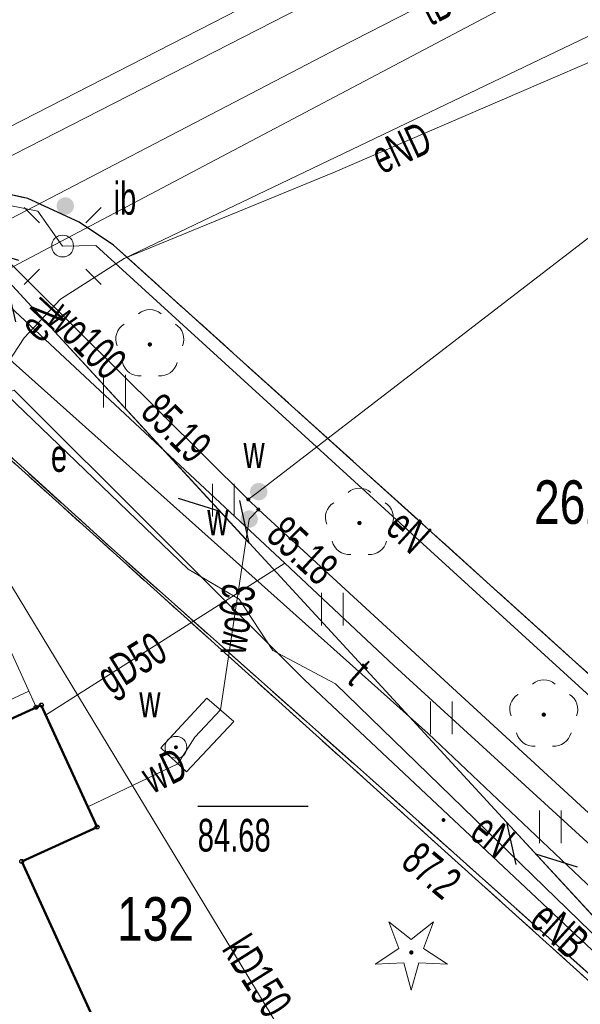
# Model space of a CAD drawing. Header units: metres. Extents: x 7504240 to 7504745, y 5782869 to 5783359.
# Tile 62 of 93: x 7504557 to 7504570, y 5783003 to 5783026. Entities that reach past the tile are written whole.
import ezdxf
from ezdxf.enums import TextEntityAlignment as Align

# ---------------------------------------------------------------- set-up
doc = ezdxf.new("R2010")
doc.units = ezdxf.units.M
doc.header["$MEASUREMENT"] = 0
for name, pattern in [('1.0_0.5', [1.5, 1, -0.5]), ('1.5_0.5', [2, 1.5, -0.5]), ('219-500', [0]), ('egug-500', [1, 0.5, -0.5]), ('sutp_500', [0])]:
    doc.linetypes.add(name, pattern=pattern)
doc.layers.get('0').update_dxf_attribs({"color": 2, "linetype": 'CONTINUOUS', "lineweight": 5})
for name, color, linetype in [('211-numer działki ewidencyjnej', 7, 'CONTINUOUS'), ('218-kontur użytku gruntowego', 7, 'CONTINUOUS'), ('219-działka ewidencyjna', 7, 'CONTINUOUS'), ('312-budynek ewidencyjny', 7, 'CONTINUOUS'), ('352-schody', 7, 'CONTINUOUS'), ('drzewo iglaste', 7, 'CONTINUOUS'), ('drzewo liściaste', 7, 'CONTINUOUS'), ('inna budowla', 7, 'CONTINUOUS'), ('inna budowla-Atr17', 7, 'CONTINUOUS'), ('jezdnia', 7, 'CONTINUOUS'), ('komora podziemna', 7, 'CONTINUOUS'), ('krawężnik', 7, 'CONTINUOUS'), ('latarnia', 7, 'CONTINUOUS'), ('ogrodzenie trwałe', 7, 'CONTINUOUS'), ('pikieta sztuczna', 7, 'CONTINUOUS'), ('pikieta sztuczna-Atr2', 7, 'CONTINUOUS'), ('przewód elektroenergetyczny podziemny', 7, 'CONTINUOUS'), ('przewód elektroenergetyczny podziemny-Atr1', 7, 'CONTINUOUS'), ('przewód gazowy', 7, 'CONTINUOUS'), ('przewód gazowy-Atr1', 7, 'CONTINUOUS'), ('przewód kanalizacyjny', 7, 'CONTINUOUS'), ('przewód kanalizacyjny-Atr1', 7, 'CONTINUOUS'), ('przewód telekomunikacyjny napowietrzny', 7, 'CONTINUOUS'), ('przewód telekomunikacyjny podziemny', 7, 'CONTINUOUS'), ('przewód telekomunikacyjny podziemny-Atr1', 7, 'CONTINUOUS'), ('przewód wodociągowy', 7, 'CONTINUOUS'), ('przewód wodociągowy-Atr1', 7, 'CONTINUOUS'), ('Punkt budynku', 7, 'CONTINUOUS'), ('rzędna', 7, 'CONTINUOUS'), ('rzędna-Atr2', 7, 'CONTINUOUS'), ('rzędna-Atr3', 7, 'CONTINUOUS'), ('szafa elektroenergetyczna lub kontener-Atr17', 7, 'CONTINUOUS'), ('trawnik', 7, 'CONTINUOUS'), ('właz do komory lub kanału - okrągły', 7, 'CONTINUOUS'), ('właz do komory lub kanału - okrągły-Atr17', 7, 'CONTINUOUS'), ('zasuwa lub zawór', 7, 'CONTINUOUS'), ('zasuwa lub zawór-Atr17', 7, 'CONTINUOUS')]:
    doc.layers.add(name, color=color, linetype=linetype)
doc.styles.get("Standard").update_dxf_attribs({"font": 'Working1250', "width": 0.75})
doc.linetypes.add('902-500', pattern='A,3.75,0,[1,ksztalty.shx,S=0.5,R=0,X=0,Y=0],3.75', length=7.5)

# ---------------------------------------------------------------- blocks, each defined once
blk = doc.blocks.new('SM01')
at = {"color": 0, "linetype": 'Continuous', "lineweight": 13}
for p, q in [((-0.53, 0.531), (-0.883, 0.884)), ((0.531, 0.531), (0.884, 0.884)), ((-0.53, -0.53), (-0.883, -0.883)), ((0.531, -0.53), (0.884, -0.883))]:
    blk.add_line(p, q, dxfattribs=at)
blk.add_circle((0, 0), 0.25, dxfattribs=at)
blk = doc.blocks.new('US25')
at = {"linetype": 'Continuous', "lineweight": 0}
h = blk.add_hatch(color=0, dxfattribs=at)
edge = h.paths.add_edge_path()
edge.add_arc((0, 0), 0.2, 0, 360)
blk = doc.blocks.new('OP021')
at = {"linetype": 'Continuous', "lineweight": 13}
h = blk.add_hatch(color=0, dxfattribs=at)
edge = h.paths.add_edge_path()
edge.add_arc((0, 0), 0.05, 0, 360)
at = {"color": 0, "linetype": 'Continuous', "lineweight": 13}
for centre, start, end in [((0, 0.4), 49.272, 130.728), ((-0.38, 0.124), 121.308, 202.548), ((0.38, 0.124), 337.452, 58.692), ((-0.235, -0.324), 193.221, 274.871), ((0.235, -0.324), 265.129, 346.779)]:
    blk.add_arc(centre, 0.4, start, end, dxfattribs=at)
blk = doc.blocks.new('US22')
at = {"color": 0, "linetype": 'Continuous', "lineweight": 13}
blk.add_circle((0, 0), 0.25, dxfattribs=at)
blk = doc.blocks.new('PW01')
at = {"linetype": 'Continuous', "lineweight": 13}
h = blk.add_hatch(color=0, dxfattribs=at)
edge = h.paths.add_edge_path()
edge.add_arc((0, 0), 0.045, 0, 360)
blk = doc.blocks.new('OP011')
at = {"linetype": 'Continuous', "lineweight": 13}
h = blk.add_hatch(color=0, dxfattribs=at)
edge = h.paths.add_edge_path()
edge.add_arc((0, 0), 0.05, 0, 360)
at = {"color": 0, "linetype": 'Continuous', "lineweight": 13}
for p, q in [((-0.283, 0.093), (-0.512, 0.706)), ((-0.512, 0.706), (0, 0.299)), ((0, 0.299), (0.512, 0.706)), ((0.512, 0.706), (0.283, 0.093)), ((-0.828, -0.268), (-0.283, 0.093)), ((0.283, 0.093), (0.828, -0.268)), ((-0.175, -0.24), (-0.828, -0.268)), ((0, -0.87), (-0.175, -0.24)), ((0.175, -0.24), (0, -0.87)), ((0.828, -0.268), (0.175, -0.24))]:
    blk.add_line(p, q, dxfattribs=at)
blk = doc.blocks.new('TU04')
at = {"color": 0, "linetype": 'Continuous', "lineweight": 13}
for p, q in [((0, 0), (0, 0.75)), ((0.5, 0), (0.5, 0.75))]:
    blk.add_line(p, q, dxfattribs=at)
blk = doc.blocks.new('SUTP')
at = {"color": 0, "linetype": 'Continuous'}
for p, q in [((0, 0), (0.866, 0.5)), ((9.232, 0), (8.366, 0.5)), ((0, 0), (9.232, 0)), ((1.866, -0.5), (1, 0)), ((7.366, -0.5), (8.232, 0))]:
    blk.add_line(p, q, dxfattribs=at)
blk = doc.blocks.new('PUNKTBUD')
at = {"color": 0}
blk.add_circle((0, 0), 0.045, dxfattribs=at)

msp = doc.modelspace()

# ---------------------------------------------------------------- linework, layer by layer
at = {"layer": '218-kontur użytku gruntowego', "color": 3, "linetype": 'egug-500', "lineweight": 18, "flags": 128}
msp.add_lwpolyline([(7504573.795, 5783000.391), (7504553.53, 5783018.66)], dxfattribs=at)
at = {"layer": '219-działka ewidencyjna', "color": 7, "linetype": '219-500', "lineweight": 18, "flags": 128}
for points in [[(7504553.53, 5783018.66), (7504573.34, 5783029.13)], [(7504573.795, 5783000.391), (7504553.53, 5783018.66)]]:
    msp.add_lwpolyline(points, dxfattribs=at)
at = {"layer": '312-budynek ewidencyjny', "color": 7, "linetype": 'Continuous', "lineweight": 50, "flags": 128}
for points in [[(7504555.6, 5783009.47), (7504557.32, 5783010.25)], [(7504557.32, 5783010.25), (7504558.6, 5783007.45)], [(7504558.6, 5783007.45), (7504556.87, 5783006.66)], [(7504556.87, 5783006.66), (7504558.45, 5783003.2)]]:
    msp.add_lwpolyline(points, dxfattribs=at)
at = {"layer": '352-schody', "color": 7, "linetype": 'Continuous', "lineweight": 18, "flags": 128}
msp.add_lwpolyline([(7504555.6, 5783009.47), (7504554.98, 5783010.83), (7504555.58, 5783011.09), (7504555.3, 5783011.7), (7504556.31, 5783012.16), (7504557.2, 5783010.2)], close=True, dxfattribs=at)
msp.add_lwpolyline([(7504555.6, 5783009.47), (7504554.98, 5783010.83), (7504555.58, 5783011.09), (7504555.3, 5783011.7), (7504556.31, 5783012.16), (7504557.2, 5783010.2)], close=True, dxfattribs=at)
msp.add_lwpolyline([(7504555.436, 5783009.83), (7504557.031, 5783010.572)], dxfattribs=at)
at = {"layer": 'jezdnia', "color": 7, "linetype": '1.5_0.5', "lineweight": 18, "flags": 128}
msp.add_lwpolyline([(7504577.831, 5783003.782), (7504558.98, 5783020.81), (7504558.19, 5783021.34), (7504557.01, 5783021.88), (7504555.95, 5783022.12), (7504554.68, 5783022.21), (7504552.44, 5783021.93), (7504550.87, 5783021.47), (7504550.03, 5783021.13), (7504542.66, 5783017.53), (7504537.48, 5783015.03), (7504523.13, 5783008.03), (7504517.19, 5783005.17), (7504514.08, 5783003.77), (7504502.02, 5782998.51), (7504488.87, 5782993.68), (7504484.23, 5782992.16), (7504480.8, 5782991.1), (7504476.85, 5782990.02), (7504473.94, 5782989.24), (7504470.36, 5782988.44), (7504467.43, 5782987.96), (7504464.96, 5782987.62), (7504462.36, 5782987.31), (7504458.59, 5782987.02), (7504449.03, 5782986.88), (7504442.13, 5782987.04), (7504437.74, 5782987.41), (7504430.56, 5782987.86), (7504427.73, 5782988.13), (7504424.96, 5782988.52), (7504413.65, 5782990.36), (7504405.37, 5782992.35), (7504396.6, 5782994.48), (7504380.09, 5782998.65), (7504378.7, 5782997.69), (7504375.03, 5782998.38), (7504374.88, 5783000.07), (7504368.43, 5783001.67), (7504353.45, 5783005.46), (7504353.03, 5783003.8), (7504350.27, 5783004.56), (7504350.7, 5783006.22), (7504338.73, 5783009.18), (7504327.02, 5783012.16), (7504317.39, 5783014.53), (7504311.06, 5783016.11), (7504310.08, 5783016.41), (7504309.45, 5783016.6), (7504308.89, 5783016.86), (7504307.34, 5783017.55), (7504306.48, 5783018.06), (7504305, 5783018.95), (7504300.2, 5783022.51), (7504296.41, 5783025.45), (7504290.27, 5783030.5), (7504289.3, 5783031.28), (7504288.43, 5783032.11), (7504287.13, 5783033.44), (7504286.42, 5783034.2), (7504285.74, 5783034.91), (7504285.14, 5783035.65), (7504284.47, 5783036.52), (7504283.9, 5783037.33), (7504282.84, 5783038.99), (7504282.4, 5783039.77), (7504281.96, 5783040.59), (7504281.75, 5783041.13), (7504281.47, 5783041.8), (7504281.28, 5783042.41), (7504281.2, 5783042.89), (7504280.37, 5783047.58), (7504276.97, 5783066.63), (7504274.5, 5783079.66), (7504273.59, 5783081.67), (7504272.03, 5783083.99), (7504270.85, 5783085.15), (7504269.08, 5783086.4), (7504267.35, 5783087.7), (7504266.48, 5783088.16), (7504264.89, 5783089.01), (7504263.28, 5783089.41), (7504262.39, 5783089.46), (7504261.52, 5783089.34), (7504260.42, 5783089.03), (7504259.51, 5783088.65), (7504258.89, 5783088.26), (7504258.31, 5783087.84), (7504257.46, 5783087.08), (7504256.96, 5783086.56), (7504256.52, 5783086.01), (7504256.18, 5783085.39), (7504254.9, 5783082.31), (7504255.4, 5783082.11), (7504255.2, 5783081.51), (7504254.64, 5783081.7), (7504250.768, 5783072.44)], dxfattribs=at)
at = {"layer": 'komora podziemna', "color": 5, "linetype": 'Continuous', "lineweight": 18, "flags": 128}
msp.add_lwpolyline([(7504561.12, 5783010.41), (7504561.74, 5783009.87), (7504560.65, 5783008.72), (7504560.06, 5783009.27)], close=True, dxfattribs=at)
at = {"layer": 'krawężnik', "color": 7, "linetype": 'Continuous', "lineweight": 25, "flags": 128}
msp.add_lwpolyline([(7504577.831, 5783003.782), (7504558.98, 5783020.81), (7504558.19, 5783021.34), (7504557.01, 5783021.88), (7504555.95, 5783022.12), (7504554.68, 5783022.21), (7504552.44, 5783021.93), (7504550.87, 5783021.47)], dxfattribs=at)
at = {"layer": 'ogrodzenie trwałe', "color": 7, "linetype": '902-500', "lineweight": 35, "flags": 128}
msp.add_lwpolyline([(7504573.899, 5783000.478), (7504573.17, 5783001.14), (7504565.26, 5783008.22), (7504558.93, 5783013.85), (7504553.5, 5783018.78), (7504553.18, 5783018.62)], dxfattribs=at)
at = {"layer": 'przewód elektroenergetyczny podziemny', "color": 1, "linetype": 'Continuous', "lineweight": 18, "flags": 128}
for points in [[(7504628.69, 5783057.88), (7504627.29, 5783057.19), (7504622.68, 5783054.92), (7504616.05, 5783051.68), (7504612.13, 5783049.96), (7504611.27, 5783049.57), (7504608.6, 5783048.25), (7504605.93, 5783046.95), (7504601.31, 5783044.65), (7504597.39, 5783042.81), (7504593.69, 5783040.99), (7504588.82, 5783038.68), (7504576.62, 5783032.74), (7504565.6, 5783027.46), (7504556.01, 5783022.55), (7504551.21, 5783020.17)], [(7504559.22, 5783020.5), (7504573.44, 5783027.32), (7504588.924, 5783013.104)], [(7504559.22, 5783020.5), (7504564.01, 5783022.47), (7504570.5, 5783025.27)], [(7504552.93, 5783021.33), (7504554.01, 5783021.82), (7504554.97, 5783021.95), (7504555.84, 5783021.87), (7504557.24, 5783021.59), (7504557.81, 5783020.79), (7504558.57, 5783020.8), (7504577.511, 5783003.513)], [(7504559.22, 5783020.5), (7504557.76, 5783019.57), (7504556.93, 5783018.68), (7504555.94, 5783017.18)], [(7504555.94, 5783017.18), (7504556.33, 5783017.56), (7504560.69, 5783013.37), (7504561.86, 5783012.68), (7504562.63, 5783011.5), (7504564.07, 5783010.74), (7504570.46, 5783004.53), (7504573.69, 5783001.46), (7504575.92, 5783003.27), (7504576.551, 5783002.706)], [(7504574.145, 5783000.685), (7504563.36, 5783010.83), (7504556.7, 5783017.48), (7504555.94, 5783017.18)]]:
    msp.add_lwpolyline(points, dxfattribs=at)
at = {"layer": 'przewód gazowy', "color": 52, "linetype": 'Continuous', "lineweight": 18, "flags": 128}
for points in [[(7504555.32, 5783022.88), (7504569.63, 5783030.22), (7504583.86, 5783036.96), (7504591.78, 5783041.04), (7504592.32, 5783041.17)], [(7504553.5, 5783022.29), (7504562.91, 5783013.51), (7504565.41, 5783011.16), (7504575.52, 5783001.91), (7504575.559, 5783001.873)], [(7504562.91, 5783013.51), (7504557.42, 5783010.02)]]:
    msp.add_lwpolyline(points, dxfattribs=at)
at = {"layer": 'przewód kanalizacyjny', "color": 34, "linetype": 'Continuous', "lineweight": 18, "flags": 128}
msp.add_lwpolyline([(7504554.13, 5783017.06), (7504556.12, 5783013.82), (7504567.2, 5782995.53)], dxfattribs=at)
at = {"layer": 'przewód telekomunikacyjny napowietrzny', "color": 30, "linetype": 'sutp_500', "lineweight": 18, "flags": 128}
msp.add_lwpolyline([(7504555.84, 5783020.76), (7504574.246, 5783000.77)], dxfattribs=at)
at = {"layer": 'przewód telekomunikacyjny podziemny', "color": 30, "linetype": 'Continuous', "lineweight": 18, "flags": 128}
for points in [[(7504590.4, 5783038.6), (7504588.25, 5783037.68), (7504564.15, 5783025.34), (7504554.77, 5783020.46), (7504554.07, 5783020.39)], [(7504574.915, 5783001.332), (7504566.2, 5783009.6), (7504554.86, 5783019.73), (7504554.07, 5783020.39)]]:
    msp.add_lwpolyline(points, dxfattribs=at)
at = {"layer": 'przewód wodociągowy', "color": 5, "linetype": 'Continuous', "lineweight": 18, "flags": 128}
for points in [[(7504562.07, 5783014.97), (7504562.31, 5783015.15), (7504580.88, 5783029.46), (7504586.77, 5783032.55), (7504587.74, 5783030.57)], [(7504575.944, 5783002.196), (7504562.3, 5783014.74), (7504562.07, 5783014.97), (7504553.06, 5783023.91), (7504552.32, 5783025.39), (7504552.21, 5783025.61), (7504552.06, 5783025.93)], [(7504561.43, 5783010.14), (7504562.09, 5783014.52), (7504562.3, 5783014.74)], [(7504561.43, 5783010.14), (7504560.84, 5783009.51), (7504560.45, 5783008.9), (7504558.39, 5783007.91)]]:
    msp.add_lwpolyline(points, dxfattribs=at)
at = {"layer": 'rzędna-Atr2', "color": 7, "flags": 128}
msp.add_lwpolyline([(7504560.91, 5783007.93), (7504563.447, 5783007.93)], dxfattribs=at)
at = {"layer": 'trawnik', "color": 7, "linetype": '1.0_0.5', "lineweight": 18, "flags": 128}
msp.add_lwpolyline([(7504555.95, 5783022.12), (7504557.01, 5783021.88), (7504558.19, 5783021.34), (7504558.98, 5783020.81), (7504577.83, 5783003.78), (7504573.9, 5783000.48), (7504573.17, 5783001.14), (7504565.26, 5783008.22), (7504558.93, 5783013.85), (7504553.5, 5783018.78), (7504553.18, 5783018.62), (7504552.54, 5783018.23), (7504552.28, 5783018.84), (7504542.62, 5783014.08), (7504542.15, 5783015.07), (7504543.45, 5783015.72), (7504551.81, 5783019.95), (7504550.87, 5783021.47), (7504552.44, 5783021.93), (7504554.68, 5783022.21)], close=True, dxfattribs=at)

# ---------------------------------------------------------------- block references
at = {"layer": 'drzewo iglaste', "color": 94, "linetype": 'Continuous', "lineweight": 18}
msp.add_blockref('OP011', (7504565.81, 5783004.57), dxfattribs=at)
at = {"layer": 'drzewo liściaste', "color": 94, "linetype": 'Continuous', "lineweight": 18}
for p in [(7504559.81, 5783018.53), (7504564.62, 5783014.43), (7504568.85, 5783010.03)]:
    msp.add_blockref('OP021', p, dxfattribs=at)
at = {"layer": 'inna budowla', "color": 7, "linetype": 'Continuous', "lineweight": 18}
msp.add_blockref('US25', (7504557.87, 5783021.71), dxfattribs=at)
at = {"layer": 'latarnia', "color": 7, "linetype": 'Continuous', "lineweight": 18}
msp.add_blockref('SM01', (7504557.81, 5783020.79), dxfattribs=at)
at = {"layer": 'pikieta sztuczna', "color": 7, "linetype": 'Continuous', "lineweight": 13}
msp.add_blockref('PW01', (7504566.55, 5783007.61), dxfattribs=at)
at = {"layer": 'przewód telekomunikacyjny napowietrzny', "color": 30, "linetype": 'Continuous', "lineweight": 18}
for p, rotation in [((7504555.84, 5783020.76), 312.638), ((7504574.246, 5783000.77), 132.638)]:
    msp.add_blockref('SUTP', p, dxfattribs=dict(at, rotation=rotation))
at = {"layer": 'Punkt budynku', "color": 5, "linetype": 'Continuous', "lineweight": 18}
for p in [(7504557.2, 5783010.2), (7504557.32, 5783010.25), (7504558.6, 5783007.45), (7504556.87, 5783006.66)]:
    msp.add_blockref('PUNKTBUD', p, dxfattribs=at)
at = {"layer": 'rzędna', "color": 5, "linetype": 'Continuous', "lineweight": 18}
for p in [(7504562.07, 5783014.97), (7504562.3, 5783014.74), (7504560.41, 5783009.28)]:
    msp.add_blockref('PW01', p, dxfattribs=at)
at = {"layer": 'trawnik', "color": 7, "linetype": 'Continuous', "lineweight": 18}
for p in [(7504558.749, 5783017.079), (7504561.249, 5783014.579), (7504563.749, 5783012.079), (7504566.249, 5783009.579), (7504568.749, 5783007.079)]:
    msp.add_blockref('TU04', p, dxfattribs=at)
at = {"layer": 'właz do komory lub kanału - okrągły', "color": 7, "linetype": 'Continuous', "lineweight": 18}
msp.add_blockref('US22', (7504560.41, 5783009.28), dxfattribs=at)
at = {"layer": 'zasuwa lub zawór', "color": 5, "linetype": 'Continuous', "lineweight": 18}
for p in [(7504562.31, 5783015.15), (7504562.09, 5783014.52)]:
    msp.add_blockref('US25', p, dxfattribs=at)

# ---------------------------------------------------------------- texts
at = {"layer": '211-numer działki ewidencyjnej', "color": 7, "linetype": 'Continuous', "lineweight": 18, "width": 0.79}
msp.add_text('262', height=1, dxfattribs=at).set_placement((7504570.39, 5783014.41), align=Align.RIGHT)
msp.add_text('132', height=1, dxfattribs=at).set_placement((7504559.06, 5783004.84))
at = {"layer": 'inna budowla-Atr17', "color": 7, "width": 0.667}
msp.add_text('ib', height=0.75, dxfattribs=at).set_placement((7504559.5, 5783021.51), align=Align.RIGHT)
at = {"layer": 'pikieta sztuczna-Atr2', "color": 7, "width": 0.667}
msp.add_text('87.2', height=0.75, rotation=320.217, dxfattribs=at).set_placement((7504565.54, 5783006.58))
at = {"layer": 'przewód elektroenergetyczny podziemny-Atr1', "color": 1, "width": 0.667}
for s, rotation, p in [('eND', 24.944, (7504565.58, 5783023.05)), ('eN', 46.998, (7504557.322, 5783019.101)), ('eN', -42.386, (7504565.751, 5783014.246)), ('eN', 320.552, (7504567.68, 5783007.26)), ('eNB', 317.717, (7504569.22, 5783005.09))]:
    msp.add_text(s, height=0.75, rotation=rotation, dxfattribs=at).set_placement(p, align=Align.MIDDLE_CENTER)
at = {"layer": 'przewód gazowy-Atr1', "color": 52, "width": 0.667}
msp.add_text('gD50', height=0.75, rotation=31.924, dxfattribs=at).set_placement((7504559.39, 5783011.22), align=Align.MIDDLE_CENTER)
at = {"layer": 'przewód kanalizacyjny-Atr1', "color": 34, "width": 0.667}
msp.add_text('kD150', height=0.75, rotation=302.28, dxfattribs=at).set_placement((7504562.28, 5783004.03), align=Align.MIDDLE_CENTER)
at = {"layer": 'przewód telekomunikacyjny podziemny-Atr1', "color": 30, "width": 0.667}
for s, rotation, p in [('tB', 27.13, (7504566.36, 5783026.31)), ('t', -41.774, (7504564.626, 5783011.006))]:
    msp.add_text(s, height=0.75, rotation=rotation, dxfattribs=at).set_placement(p, align=Align.MIDDLE_CENTER)
at = {"layer": 'przewód wodociągowy-Atr1', "color": 5, "width": 0.667}
for s, rotation, p in [('wo100', 315.223, (7504557.67, 5783019.33)), ('wo63', 81.43, (7504561.63, 5783011.44))]:
    msp.add_text(s, height=0.75, rotation=rotation, dxfattribs=at).set_placement(p, align=Align.MIDDLE_LEFT)
msp.add_text('wD', height=0.75, rotation=25.668, dxfattribs=at).set_placement((7504560.135, 5783008.749), align=Align.MIDDLE_CENTER)
at = {"layer": 'rzędna-Atr2', "color": 5, "width": 0.667}
for s, rotation, p in [('85.19', 315.223, (7504559.83, 5783017.2)), ('85.18', 317.405, (7504562.7, 5783014.37))]:
    msp.add_text(s, height=0.75, rotation=rotation, dxfattribs=at).set_placement(p, align=Align.MIDDLE_LEFT)
at = {"layer": 'rzędna-Atr3', "color": 5, "width": 0.667}
msp.add_text('84.68', height=0.75, dxfattribs=at).set_placement((7504560.91, 5783006.662), align=Align.BOTTOM_LEFT)
at = {"layer": 'szafa elektroenergetyczna lub kontener-Atr17', "color": 1, "width": 0.667}
msp.add_text('e', height=0.75, dxfattribs=at).set_placement((7504557.54, 5783015.98), align=Align.MIDDLE_LEFT)
at = {"layer": 'właz do komory lub kanału - okrągły-Atr17', "color": 7, "width": 0.667}
msp.add_text('w', height=0.75, dxfattribs=at).set_placement((7504559.57, 5783010.34), align=Align.MIDDLE_LEFT)
at = {"layer": 'zasuwa lub zawór-Atr17', "color": 5, "width": 0.667}
for p in [(7504561.96, 5783015.69), (7504561.13, 5783014.15)]:
    msp.add_text('w', height=0.75, dxfattribs=at).set_placement(p)

doc.saveas('drawing.dxf')
